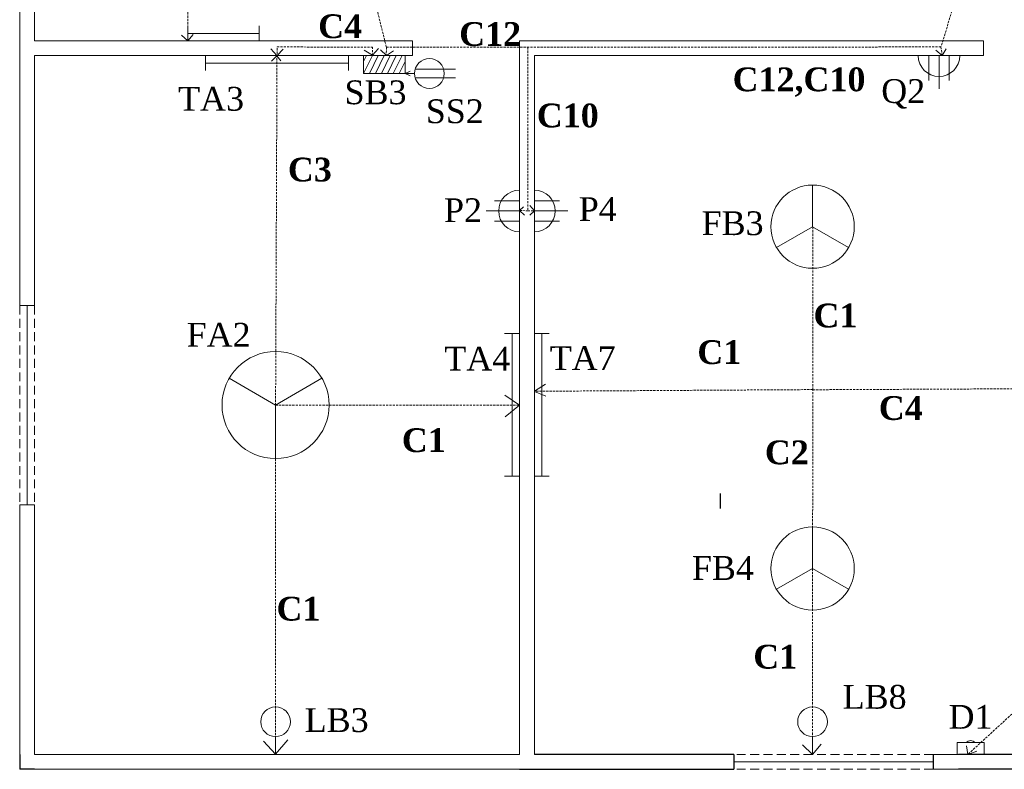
# Model space of a CAD drawing. Header units: inches. Extents: x 208 to 1269, y -96 to 627.
# Tile 1 of 4: x 208 to 539, y 31 to 283. Entities that reach past the tile are written whole.
import ezdxf

# ---------------------------------------------------------------- set-up
doc = ezdxf.new("R2010")
doc.units = ezdxf.units.IN
doc.header["$LTSCALE"] = 3
doc.header["$MEASUREMENT"] = 0
doc.linetypes.add('DASHEDX2', pattern=[1.5, 1, -0.5])
doc.linetypes.add('HIDDEN', pattern=[0.375, 0.25, -0.125])
for name, color, linetype, lineweight in [('FandF', 160, 'Continuous', 13), ('HIDDEN', 7, 'HIDDEN', 13), ('name', 160, 'Continuous', 13)]:
    doc.layers.add(name, color=color, linetype=linetype, lineweight=lineweight)

msp = doc.modelspace()

# ---------------------------------------------------------------- linework, layer by layer
at = {"linetype": 'Continuous', "lineweight": 13}
for p, q in [((208.23, 268.74), (208.23, 297.24)), ((213.23, 275.74), (213.23, 291.7)), ((339.23, 275.74), (340.23, 275.74)), ((340.23, 270.74), (340.23, 275.74)), ((531.23, 275.74), (532.23, 275.74)), ((532.23, 275.74), (532.23, 270.74)), ((208.23, 186.74), (208.23, 268.74)), ((340.23, 270.74), (339.23, 270.74)), ((527.3, 270.74), (526.3, 270.74)), ((208.23, 119.74), (208.23, 35.74)), ((213.23, 35.74), (213.23, 119.74))]:
    msp.add_line(p, q, dxfattribs=at)
at = {"lineweight": 13}
for p, q in [((213.23, 275.74), (340.23, 275.74)), ((376.23, 275.74), (376.23, 35.74)), ((376.23, 275.74), (381.23, 275.74)), ((381.23, 275.74), (532.23, 275.74)), ((376.23, 268.74), (376.23, 273.74)), ((213.23, 270.74), (340.23, 270.74)), ((213.23, 270.74), (213.23, 186.74)), ((381.23, 270.74), (532.23, 270.74)), ((381.23, 270.74), (381.23, 35.74)), ((532.23, 270.74), (532.23, 270.74)), ((381.23, 252.92), (381.23, 244.92)), ((213.23, 186.74), (208.23, 186.74)), ((210.73, 119.74), (210.73, 186.74)), ((213.23, 119.74), (208.23, 119.74)), ((213.23, 35.74), (376.23, 35.74)), ((448.23, 33.24), (515.23, 33.24)), ((523.8, 35.74), (514.8, 35.74)), ((213.23, 30.74), (376.23, 30.74)), ((523.8, 30.74), (514.8, 30.74))]:
    msp.add_line(p, q, dxfattribs=at)
at = {"linetype": 'DASHEDX2', "lineweight": 13}
for p, q in [((208.23, 186.74), (208.23, 119.74)), ((213.23, 186.74), (213.23, 119.74)), ((515.23, 35.74), (448.23, 35.74)), ((515.23, 30.74), (448.23, 30.74))]:
    msp.add_line(p, q, dxfattribs=at)
for p, q in [((443.67, 123.46), (443.67, 118.49)), ((208.23, 35.74), (208.23, 30.74)), ((448.23, 35.74), (381.23, 35.74)), ((448.23, 35.74), (448.23, 30.74)), ((515.23, 35.74), (515.23, 30.74)), ((568.23, 35.74), (523.8, 35.74)), ((213.23, 30.74), (208.23, 30.74)), ((376.23, 30.74), (381.23, 30.74)), ((381.23, 30.74), (448.23, 30.74)), ((568.23, 30.74), (523.8, 30.74))]:
    msp.add_line(p, q)
at = {"layer": 'FandF', "lineweight": 13}
for p, q in [((264.73, 278.24), (264.73, 280.74)), ((264.73, 278.24), (288.73, 278.24)), ((264.73, 278.24), (264.73, 275.74)), ((288.73, 278.24), (288.73, 280.74)), ((288.73, 275.74), (288.73, 278.24)), ((270.73, 268.24), (270.73, 270.74)), ((318.73, 268.24), (270.73, 268.24)), ((270.73, 265.74), (270.73, 268.24)), ((318.73, 268.24), (318.73, 270.74)), ((318.73, 265.74), (318.73, 268.24)), ((323.81, 270.74), (323.81, 264.74)), ((323.81, 264.74), (326.77, 270.74)), ((323.81, 268.8), (324.77, 270.74)), ((325.81, 264.74), (328.77, 270.74)), ((327.81, 264.74), (330.77, 270.74)), ((329.81, 264.74), (332.77, 270.74)), ((331.81, 264.74), (334.77, 270.74)), ((333.81, 264.74), (336.77, 270.74)), ((335.81, 264.74), (337.81, 268.8)), ((337.81, 264.74), (337.81, 270.74)), ((513.82, 270.74), (513.82, 262.36)), ((517.23, 270.74), (517.23, 259.55)), ((520.64, 270.74), (520.64, 262.36)), ((337.81, 264.74), (339.44, 265.53)), ((341.16, 266.24), (354.66, 266.24)), ((323.81, 264.74), (325.81, 264.74)), ((325.81, 264.74), (327.81, 264.74)), ((327.81, 264.74), (329.81, 264.74)), ((329.81, 264.74), (331.81, 264.74)), ((331.81, 264.74), (333.81, 264.74)), ((333.81, 264.74), (335.81, 264.74)), ((335.81, 264.74), (337.81, 264.74)), ((340.93, 264.74), (337.81, 264.74)), ((337.81, 264.74), (339.44, 263.95)), ((341.16, 263.24), (354.66, 263.24)), ((474.73, 213.22), (474.73, 227.22)), ((376.23, 221.93), (367.84, 221.93)), ((381.23, 221.93), (389.62, 221.93)), ((376.23, 218.51), (365.03, 218.51)), ((381.23, 218.51), (392.42, 218.51)), ((376.23, 215.1), (367.84, 215.1)), ((381.23, 215.1), (389.62, 215.1)), ((474.73, 213.22), (462.6, 206.22)), ((474.73, 213.22), (486.85, 206.22)), ((373.73, 177.29), (371.23, 177.29)), ((373.73, 129.29), (373.73, 177.29)), ((376.23, 177.29), (373.73, 177.29)), ((381.23, 177.29), (383.73, 177.29)), ((383.73, 129.29), (383.73, 177.29)), ((383.73, 177.29), (386.23, 177.29)), ((294.24, 153.24), (278.65, 162.24)), ((294.24, 153.24), (309.83, 162.24)), ((294.24, 153.24), (294.24, 135.24)), ((373.73, 129.29), (371.23, 129.29)), ((376.23, 129.29), (373.73, 129.29)), ((381.23, 129.29), (383.73, 129.29)), ((383.73, 129.29), (386.23, 129.29)), ((474.73, 98.27), (474.73, 112.27)), ((474.73, 98.27), (462.6, 91.27)), ((474.73, 98.27), (486.85, 91.27)), ((294.24, 41.75), (294.24, 35.74)), ((474.73, 41.75), (474.73, 35.74)), ((523.36, 35.74), (523.36, 39.74)), ((523.36, 39.74), (532.36, 39.74)), ((532.36, 39.74), (526.36, 39.74)), ((532.36, 39.74), (532.36, 35.74))]:
    msp.add_line(p, q, dxfattribs=at)
for centre, radius in [((345.93, 264.74), 5), ((474.73, 213.22), 14), ((294.24, 153.24), 18), ((474.73, 98.27), 14), ((294.24, 46.75), 5), ((474.73, 46.75), 5)]:
    msp.add_circle(centre, radius, dxfattribs=at)
for centre, radius, start, end in [((517.23, 270.74), 7, 180, 0), ((376.23, 218.51), 7, 90, 270), ((381.23, 218.51), 7, 270, 90), ((527.86, 38.3), 2.08, 43.8785, 136.1215)]:
    msp.add_arc(centre, radius, start, end, dxfattribs=at)
at = {"layer": 'HIDDEN', "color": 3, "linetype": 'HIDDEN'}
for p, q in [((264.73, 342.74), (264.73, 275.74)), ((321.23, 314.83), (331.49, 273.56)), ((378.97, 273.6), (378.99, 218.57)), ((517.89, 273.66), (518.26, 270.74)), ((376.23, 218.68), (378.99, 218.57)), ((378.99, 218.57), (381.23, 218.52)), ((474.83, 158.44), (381.23, 157.87)), ((474.83, 158.73), (474.73, 98.27)), ((294.24, 153.24), (294.24, 35.74)), ((294.24, 153.24), (376.23, 153.24)), ((474.73, 98.27), (474.73, 35.74)), ((573.23, 78.22), (526.92, 35.74))]:
    msp.add_line(p, q, dxfattribs=at)
at = {"layer": 'HIDDEN', "color": 1, "linetype": 'HIDDEN'}
for p, q in [((538.94, 342.74), (517.89, 273.66)), ((294.24, 153.24), (294.73, 273.69)), ((294.73, 273.69), (326.84, 273.56)), ((326.77, 270.74), (326.84, 273.56)), ((326.84, 273.56), (326.84, 273.56)), ((331.49, 273.56), (331.43, 270.74)), ((331.49, 273.56), (378.97, 273.6)), ((517.89, 273.66), (378.97, 273.6)), ((474.83, 213.16), (474.83, 158.73)), ((474.83, 158.39), (562.55, 158.8))]:
    msp.add_line(p, q, dxfattribs=at)
at = {"layer": 'HIDDEN', "color": 3, "linetype": 'Continuous'}
for p, q in [((262.57, 277.68), (264.73, 275.76)), ((264.73, 275.76), (266.53, 277.83)), ((516.11, 272.64), (518.32, 270.74)), ((518.32, 270.74), (519.61, 273.07)), ((377.52, 219.94), (376.23, 218.71)), ((376.23, 218.71), (377.9, 217.15)), ((379.71, 220.39), (381.23, 218.55)), ((381.23, 218.55), (379.73, 217.12)), ((381.25, 157.87), (384.96, 160.23)), ((371.28, 156.52), (376.21, 153.24)), ((381.23, 157.84), (385.08, 156.28)), ((376.21, 153.24), (371.41, 149.23)), ((290.22, 40.17), (294.24, 35.85)), ((294.24, 35.85), (298.3, 40.64)), ((471.31, 39.01), (474.75, 35.74)), ((474.75, 35.74), (477.62, 39.15)), ((526.44, 38.65), (526.91, 35.74)), ((526.91, 35.74), (529.97, 36.82))]:
    msp.add_line(p, q, dxfattribs=at)
at = {"layer": 'HIDDEN', "color": 1, "linetype": 'Continuous'}
for p, q in [((292.59, 273.03), (294.71, 270.77)), ((294.79, 270.74), (296.83, 272.96)), ((323.97, 272.53), (326.77, 270.95)), ((326.77, 270.95), (328.81, 273.14)), ((329.48, 272.72), (331.56, 270.74)), ((331.56, 270.74), (333.82, 272.41)), ((292.85, 268.9), (294.71, 270.67)), ((294.71, 270.67), (296.05, 269))]:
    msp.add_line(p, q, dxfattribs=at)

# ---------------------------------------------------------------- texts
at = {"layer": 'HIDDEN', "color": 1, "linetype": 'HIDDEN', "char_height": 8, "attachment_point": 1}
for s, insert, width in [('{\\fTimes New Roman|b1|i0|c0|p18;\\C256;C4}', (308.54, 284.64), 15.8365), ('{\\fTimes New Roman|b1|i0|c0|p18;\\C256;C12}', (355.96, 282.01), 15.8365), ('{\\fTimes New Roman|b1|i0|c0|p18;\\C256;C12,C10}', (447.86, 266.77), 40.9956), ('{\\fTimes New Roman|b1|i0|c0|p18;\\C256;C10}', (382.04, 254.63), 15.8365), ('{\\fTimes New Roman|b1|i0|c0|p18;\\C256;C3}', (298.37, 236.44), 15.8365), ('{\\fTimes New Roman|b1|i0|c0|p18;\\C256;C1}', (475.04, 187.36), 15.8365), ('{\\fTimes New Roman|b1|i0|c0|p18;\\C256;C1}', (435.99, 175.04), 15.8365), ('{\\fTimes New Roman|b1|i0|c0|p18;\\C256;C4}', (496.98, 156.24), 15.8365), ('{\\fTimes New Roman|b1|i0|c0|p18;\\C256;C1}', (336.68, 145.43), 15.8365), ('{\\fTimes New Roman|b1|i0|c0|p18;\\C256;C2}', (458.7, 141.33), 15.8365), ('{\\fTimes New Roman|b1|i0|c0|p18;\\C256;C1}', (294.55, 88.76), 15.8365), ('{\\fTimes New Roman|b1|i0|c0|p18;\\C256;C1}', (454.8, 72.61), 15.8365)]:
    msp.add_mtext(s, dxfattribs=dict(at, insert=insert, width=width))
at = {"layer": 'name', "lineweight": 13, "ltscale": 0.7, "char_height": 8, "width": 29.0475, "attachment_point": 1}
for s, insert in [('{\\fTimes New Roman|b0|i0|c0|p18;SB3}', (317.42, 262.42)), ('{\\fTimes New Roman|b0|i0|c0|p18;Q2}', (497.82, 262.84)), ('{\\fTimes New Roman|b0|i0|c0|p18;TA3}', (261.49, 260.24)), ('{\\fTimes New Roman|b0|i0|c0|p18;SS2}', (344.72, 256.05)), ('{\\fTimes New Roman|b0|i0|c0|p18;P2}', (350.86, 222.77)), ('{\\fTimes New Roman|b0|i0|c0|p18;P4}', (396.14, 223.14)), ('{\\fTimes New Roman|b0|i0|c0|p18;FB3}', (437.45, 218.4)), ('{\\fTimes New Roman|b0|i0|c0|p18;FA2}', (264.35, 180.89)), ('{\\fTimes New Roman|b0|i0|c0|p18;TA4}', (350.96, 172.86)), ('{\\fTimes New Roman|b0|i0|c0|p18;TA7}', (386.41, 173.02)), ('{\\fTimes New Roman|b0|i0|c0|p18;FB4}', (434.18, 102.45)), ('{\\fTimes New Roman|b0|i0|c0|p18;LB8}', (484.85, 59.11)), ('{\\fTimes New Roman|b0|i0|c0|p18;LB3}', (304.04, 51.29)), ('{\\fTimes New Roman|b0|i0|c0|p18;D1}', (520.42, 52.38))]:
    msp.add_mtext(s, dxfattribs=dict(at, insert=insert))

doc.saveas('drawing.dxf')
